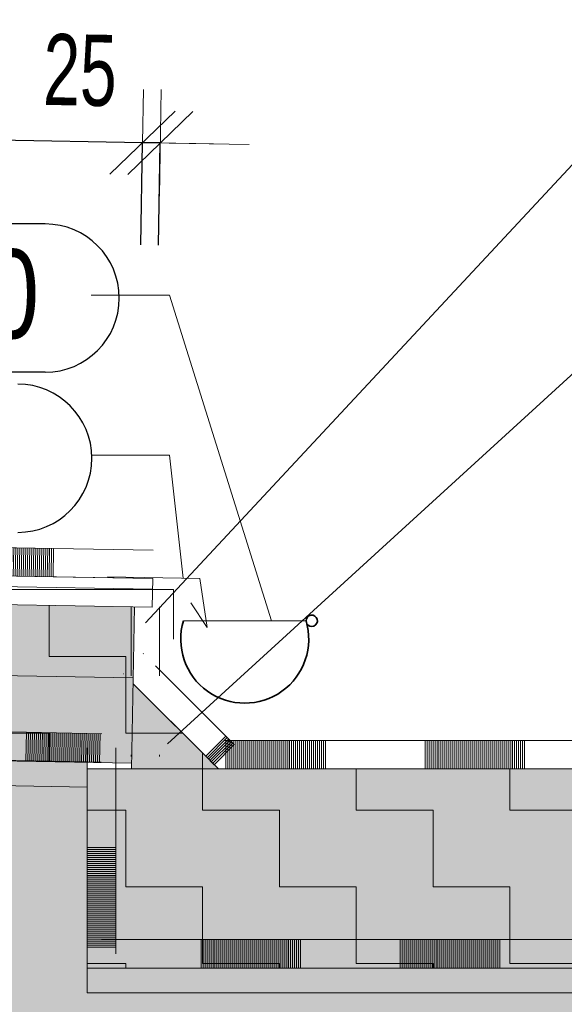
# Model space of a CAD drawing. Header units: millimetres. Extents: x 29003 to 60673, y -60985 to 17010.
# Tile 71 of 128: x 43591 to 44357, y -15393 to -14009. Entities that reach past the tile are written whole.
import ezdxf

# ---------------------------------------------------------------- set-up
doc = ezdxf.new("R2010")
doc.units = ezdxf.units.MM
doc.header["$PDMODE"] = 65
for name, color, linetype, lineweight in [('XR$1$ŘEZY_1', 7, 'Continuous', 25), ('XR$2$ŘEZY - KOTY_ TEXTY_1', 7, 'Continuous', 25), ('XR$3$ŘEZY - FILING_1', 7, 'Continuous', 25)]:
    doc.layers.add(name, color=color, linetype=linetype, lineweight=lineweight)
doc.styles.add('ARIAL', font='ARIAL.TTF')
doc.styles.add('ARIALNARROW', font='ARIALN.TTF')
doc.dimstyles.new('DIMSTYLE_4', dxfattribs={"dimtxt": 100, "dimasz": 150, "dimexe": 0, "dimexo": 0, "dimgap": 50, "dimtad": 2, "dimdec": 0, "dimrnd": 5, "dimzin": 12, "dimdsep": 46, "dimtxsty": 'ARIALNARROW', "dimblk1": 'ALL_ML_STRICH', "dimblk2": 'ALL_ML_STRICH', "dimsah": 1, "dimcen": 0, "dimclrd": 6, "dimclre": 6, "dimclrt": 6, "dimadec": 0, "dimazin": 0, "dimtfac": 1, "dimtdec": 0, "dimtix": 1, "dimtmove": 2, "dimatfit": 3, "dimfxl": 0, "dimtzin": 0, "dimlwd": 0, "dimlwe": 13, "dimarcsym": 0})
doc.dimstyles.new('DIMSTYLE_5', dxfattribs={"dimtxt": 100, "dimasz": 150, "dimexe": 0, "dimexo": 0, "dimgap": 50, "dimtad": 2, "dimdec": 0, "dimrnd": 5, "dimzin": 12, "dimdsep": 46, "dimtxsty": 'ARIALNARROW', "dimblk1": 'ALL_ML_STRICH', "dimblk2": 'ALL_ML_STRICH', "dimsah": 1, "dimcen": 0, "dimclrd": 6, "dimclre": 6, "dimclrt": 6, "dimadec": 0, "dimazin": 0, "dimtfac": 1, "dimtdec": 0, "dimtix": 1, "dimtmove": 2, "dimatfit": 3, "dimfxl": 0, "dimtvp": 1.2, "dimtzin": 0, "dimlwd": 0, "dimlwe": 13, "dimarcsym": 0})
pattern_1 = [(0, (216, 216), (108, 108), [108, -108]), (90, (216, 216), (-108, 108), [108, -108])]

# ---------------------------------------------------------------- blocks, each defined once
blk = doc.blocks.new('VZOROVÁ ČÁRA_42')
at = {"layer": 'XR$1$ŘEZY_1', "color": 7, "linetype": 'Continuous', "lineweight": 13}
for p, q in [((43218.6, -14744.7), (43159.3, -14743.7)), ((43218.6, -14744.7), (43159.3, -14743.7)), ((43218.6, -14744.7), (43218, -14784.7)), ((43358.6, -14747.2), (43218.6, -14744.7)), ((43358.6, -14747.2), (43218.6, -14744.7)), ((43358.6, -14747.2), (43218.6, -14744.7)), ((43358.6, -14747.2), (43218.6, -14744.7)), ((43358.6, -14747.2), (43218.6, -14744.7)), ((43221.4, -14744.8), (43220.8, -14784.8)), ((43224.2, -14744.8), (43223.6, -14784.8)), ((43227, -14744.9), (43226.3, -14784.9)), ((43229.8, -14744.9), (43229.1, -14784.9)), ((43232.6, -14745), (43231.9, -14785)), ((43235.4, -14745), (43234.7, -14785)), ((43238.2, -14745.1), (43237.5, -14785.1)), ((43241, -14745.1), (43240.3, -14785.1)), ((43243.8, -14745.2), (43243.1, -14785.2)), ((43246.6, -14745.2), (43245.9, -14785.2)), ((43249.4, -14745.3), (43248.7, -14785.3)), ((43252.2, -14745.3), (43251.5, -14785.3)), ((43255, -14745.4), (43254.3, -14785.4)), ((43257.8, -14745.4), (43257.1, -14785.4)), ((43260.6, -14745.5), (43259.9, -14785.5)), ((43263.4, -14745.5), (43262.7, -14785.5)), ((43266.2, -14745.6), (43265.5, -14785.6)), ((43269, -14745.6), (43268.3, -14785.6)), ((43271.8, -14745.7), (43271.1, -14785.7)), ((43274.6, -14745.7), (43273.9, -14785.7)), ((43277.4, -14745.8), (43276.7, -14785.8)), ((43280.2, -14745.8), (43279.5, -14785.8)), ((43283, -14745.9), (43282.3, -14785.9)), ((43285.8, -14745.9), (43285.1, -14785.9)), ((43288.6, -14746), (43287.9, -14786)), ((43291.4, -14746), (43290.7, -14786)), ((43294.2, -14746.1), (43293.5, -14786.1)), ((43297, -14746.1), (43296.3, -14786.1)), ((43299.8, -14746.2), (43299.1, -14786.2)), ((43302.6, -14746.2), (43301.9, -14786.2)), ((43305.4, -14746.3), (43304.7, -14786.2)), ((43308.2, -14746.3), (43307.5, -14786.3)), ((43311, -14746.4), (43310.3, -14786.3)), ((43313.8, -14746.4), (43313.1, -14786.4)), ((43316.6, -14746.5), (43315.9, -14786.4)), ((43319.4, -14746.5), (43318.7, -14786.5)), ((43322.2, -14746.5), (43321.5, -14786.5)), ((43325, -14746.6), (43324.3, -14786.6)), ((43327.8, -14746.6), (43327.1, -14786.6)), ((43330.6, -14746.7), (43329.9, -14786.7)), ((43333.4, -14746.7), (43332.7, -14786.7)), ((43336.2, -14746.8), (43335.5, -14786.8)), ((43339, -14746.8), (43338.3, -14786.8)), ((43341.8, -14746.9), (43341.1, -14786.9)), ((43344.6, -14746.9), (43343.9, -14786.9)), ((43347.4, -14747), (43346.7, -14787)), ((43350.2, -14747), (43349.5, -14787)), ((43353, -14747.1), (43352.3, -14787.1)), ((43355.8, -14747.1), (43355.1, -14787.1)), ((43358.6, -14747.2), (43357.9, -14787.2)), ((43498.6, -14749.6), (43497.9, -14789.6)), ((43638.6, -14752.1), (43498.6, -14749.6)), ((43638.6, -14752.1), (43498.6, -14749.6)), ((43638.6, -14752.1), (43498.6, -14749.6)), ((43638.6, -14752.1), (43498.6, -14749.6)), ((43638.6, -14752.1), (43498.6, -14749.6)), ((43501.4, -14749.7), (43500.7, -14789.7)), ((43504.2, -14749.7), (43503.5, -14789.7)), ((43507, -14749.8), (43506.3, -14789.8)), ((43509.8, -14749.8), (43509.1, -14789.8)), ((43512.6, -14749.9), (43511.9, -14789.9)), ((43515.4, -14749.9), (43514.7, -14789.9)), ((43518.2, -14750), (43517.5, -14790)), ((43521, -14750), (43520.3, -14790)), ((43523.8, -14750.1), (43523.1, -14790.1)), ((43526.6, -14750.1), (43525.9, -14790.1)), ((43529.4, -14750.2), (43528.7, -14790.2)), ((43532.2, -14750.2), (43531.5, -14790.2)), ((43535, -14750.3), (43534.3, -14790.3)), ((43537.8, -14750.3), (43537.1, -14790.3)), ((43540.6, -14750.4), (43539.9, -14790.4)), ((43543.4, -14750.4), (43542.7, -14790.4)), ((43546.2, -14750.5), (43545.5, -14790.5)), ((43549, -14750.5), (43548.3, -14790.5)), ((43551.8, -14750.6), (43551.1, -14790.5)), ((43554.6, -14750.6), (43553.9, -14790.6)), ((43557.4, -14750.7), (43556.7, -14790.6)), ((43560.2, -14750.7), (43559.5, -14790.7)), ((43563, -14750.8), (43562.3, -14790.7)), ((43565.8, -14750.8), (43565.1, -14790.8)), ((43568.6, -14750.8), (43567.9, -14790.8)), ((43571.4, -14750.9), (43570.7, -14790.9)), ((43574.2, -14750.9), (43573.5, -14790.9)), ((43577, -14751), (43576.3, -14791)), ((43579.8, -14751), (43579.1, -14791)), ((43582.6, -14751.1), (43581.9, -14791.1)), ((43585.4, -14751.1), (43584.7, -14791.1)), ((43588.2, -14751.2), (43587.5, -14791.2)), ((43591, -14751.2), (43590.3, -14791.2)), ((43593.8, -14751.3), (43593.1, -14791.3)), ((43596.6, -14751.3), (43595.9, -14791.3)), ((43599.4, -14751.4), (43598.7, -14791.4)), ((43602.2, -14751.4), (43601.5, -14791.4)), ((43605, -14751.5), (43604.3, -14791.5)), ((43607.8, -14751.5), (43607.1, -14791.5)), ((43610.6, -14751.6), (43609.9, -14791.6)), ((43613.4, -14751.6), (43612.7, -14791.6)), ((43616.2, -14751.7), (43615.5, -14791.7)), ((43619, -14751.7), (43618.3, -14791.7)), ((43621.8, -14751.8), (43621.1, -14791.8)), ((43624.6, -14751.8), (43623.9, -14791.8)), ((43627.4, -14751.9), (43626.7, -14791.9)), ((43630.2, -14751.9), (43629.5, -14791.9)), ((43633, -14752), (43632.3, -14792)), ((43635.8, -14752), (43635.1, -14792)), ((43638.6, -14752.1), (43637.9, -14792.1)), ((43218, -14784.7), (43158.6, -14783.7)), ((43357.9, -14787.2), (43218, -14784.7)), ((43497.9, -14789.6), (43357.9, -14787.2)), ((43637.9, -14792.1), (43497.9, -14789.6)), ((43777.9, -14794.5), (43637.9, -14792.1))]:
    blk.add_line(p, q, dxfattribs=at)
for points in [[(43498.6, -14749.6), (43358.6, -14747.2), (43218.6, -14744.7)], [(43498.6, -14749.6), (43358.6, -14747.2), (43218.6, -14744.7)], [(43778.6, -14754.5), (43778.6, -14754.5), (43638.6, -14752.1), (43498.6, -14749.6)], [(43778.6, -14754.5), (43778.6, -14754.5), (43638.6, -14752.1), (43498.6, -14749.6)]]:
    blk.add_lwpolyline(points, dxfattribs=at)
blk = doc.blocks.new('VZOROVÁ ČÁRA_45')
at = {"layer": 'XR$1$ŘEZY_1', "color": 7, "linetype": 'Continuous', "lineweight": 13}
blk.add_line((43736.3, -14928.2), (43736.6, -14928.5), dxfattribs=at)
blk.add_lwpolyline([(43764.6, -14899.9), (43764.6, -14899.9), (43764.9, -14900.3)], dxfattribs=at)
blk.add_lwpolyline([(43764.6, -14899.9), (43764.6, -14899.9), (43764.9, -14900.3)], dxfattribs=at)
blk = doc.blocks.new('VZOROVÁ ČÁRA_46')
at = {"layer": 'XR$1$ŘEZY_1', "color": 7, "linetype": 'Continuous', "lineweight": 13}
for p, q in [((43880.7, -15016), (43852.4, -15044.3)), ((43882.7, -15018), (43854.4, -15046.3)), ((43884.6, -15020), (43856.4, -15048.3)), ((43880.7, -15016), (43892.7, -15028)), ((43880.7, -15016), (43892.7, -15028)), ((43880.7, -15016), (43892.7, -15028)), ((43880.7, -15016), (43892.7, -15028)), ((43880.7, -15016), (43892.7, -15028)), ((43886.6, -15022), (43858.3, -15050.3)), ((43888.6, -15023.9), (43860.3, -15052.2)), ((43890.6, -15025.9), (43862.3, -15054.2)), ((43892.6, -15027.9), (43864.3, -15056.2)), ((43852.4, -15044.3), (43864.4, -15056.3))]:
    blk.add_line(p, q, dxfattribs=at)
for points in [[(43781.7, -14917), (43880.7, -15016), (43892.7, -15028)], [(43781.7, -14917), (43880.7, -15016), (43892.7, -15028)], [(43753.4, -14945.3), (43753.4, -14945.3), (43852.4, -15044.3)]]:
    blk.add_lwpolyline(points, dxfattribs=at)
blk = doc.blocks.new('VZOROVÁ ČÁRA_47')
at = {"layer": 'XR$1$ŘEZY_1', "color": 7, "linetype": 'Continuous', "lineweight": 13}
for p, q in [((43747.6, -14834.3), (43747.6, -14931.2)), ((43787.6, -14834.3), (43787.6, -14931.2)), ((43787.6, -14834.3), (43787.6, -14931.2))]:
    blk.add_line(p, q, dxfattribs=at)
blk = doc.blocks.new('VZOROVÁ ČÁRA_48')
at = {"layer": 'XR$1$ŘEZY_1', "color": 7, "linetype": 'Continuous', "lineweight": 13}
for p, q in [((43747.6, -15042.1), (43747.6, -15044.4)), ((43787.6, -15042.1), (43787.6, -15044.4)), ((43787.6, -15042.1), (43787.6, -15044.4))]:
    blk.add_line(p, q, dxfattribs=at)
blk = doc.blocks.new('VZOROVÁ ČÁRA_49')
at = {"layer": 'XR$1$ŘEZY_1', "color": 7, "linetype": 'Continuous', "lineweight": 13}
for p, q in [((43880.9, -15022.1), (43878.5, -15022.1)), ((44020.9, -15022.1), (43880.9, -15022.1)), ((43880.9, -15062.1), (43880.9, -15022.1)), ((43883.7, -15062.1), (43883.7, -15022.1)), ((43886.5, -15062.1), (43886.5, -15022.1)), ((43889.3, -15062.1), (43889.3, -15022.1)), ((43892.1, -15062.1), (43892.1, -15022.1)), ((43894.9, -15062.1), (43894.9, -15022.1)), ((43897.7, -15062.1), (43897.7, -15022.1)), ((43900.5, -15062.1), (43900.5, -15022.1)), ((43903.3, -15062.1), (43903.3, -15022.1)), ((43906.1, -15062.1), (43906.1, -15022.1)), ((43908.9, -15062.1), (43908.9, -15022.1)), ((43911.7, -15062.1), (43911.7, -15022.1)), ((43914.5, -15062.1), (43914.5, -15022.1)), ((43917.3, -15062.1), (43917.3, -15022.1)), ((43920.1, -15062.1), (43920.1, -15022.1)), ((43922.9, -15062.1), (43922.9, -15022.1)), ((43925.7, -15062.1), (43925.7, -15022.1)), ((43928.5, -15062.1), (43928.5, -15022.1)), ((43931.3, -15062.1), (43931.3, -15022.1)), ((43934.1, -15062.1), (43934.1, -15022.1)), ((43936.9, -15062.1), (43936.9, -15022.1)), ((43939.7, -15062.1), (43939.7, -15022.1)), ((43942.5, -15062.1), (43942.5, -15022.1)), ((43945.3, -15062.1), (43945.3, -15022.1)), ((43948.1, -15062.1), (43948.1, -15022.1)), ((43950.9, -15062.1), (43950.9, -15022.1)), ((43953.7, -15062.1), (43953.7, -15022.1)), ((43956.5, -15062.1), (43956.5, -15022.1)), ((43959.3, -15062.1), (43959.3, -15022.1)), ((43962.1, -15062.1), (43962.1, -15022.1)), ((43964.9, -15062.1), (43964.9, -15022.1)), ((43967.7, -15062.1), (43967.7, -15022.1)), ((43970.5, -15062.1), (43970.5, -15022.1)), ((43973.3, -15062.1), (43973.3, -15022.1)), ((43976.1, -15062.1), (43976.1, -15022.1)), ((43978.9, -15062.1), (43978.9, -15022.1)), ((43981.7, -15062.1), (43981.7, -15022.1)), ((43984.5, -15062.1), (43984.5, -15022.1)), ((43987.3, -15062.1), (43987.3, -15022.1)), ((43990.1, -15062.1), (43990.1, -15022.1)), ((43992.9, -15062.1), (43992.9, -15022.1)), ((43995.7, -15062.1), (43995.7, -15022.1)), ((43998.5, -15062.1), (43998.5, -15022.1)), ((44001.3, -15062.1), (44001.3, -15022.1)), ((44004.1, -15062.1), (44004.1, -15022.1)), ((44006.9, -15062.1), (44006.9, -15022.1)), ((44009.7, -15062.1), (44009.7, -15022.1)), ((44012.5, -15062.1), (44012.5, -15022.1)), ((44015.3, -15062.1), (44015.3, -15022.1)), ((44018.1, -15062.1), (44018.1, -15022.1)), ((44020.9, -15062.1), (44020.9, -15022.1)), ((44160.9, -15022.1), (44020.9, -15022.1)), ((44300.9, -15022.1), (44160.9, -15022.1)), ((44160.9, -15062.1), (44160.9, -15022.1)), ((44163.7, -15062.1), (44163.7, -15022.1)), ((44166.5, -15062.1), (44166.5, -15022.1)), ((44169.3, -15062.1), (44169.3, -15022.1)), ((44172.1, -15062.1), (44172.1, -15022.1)), ((44174.9, -15062.1), (44174.9, -15022.1)), ((44177.7, -15062.1), (44177.7, -15022.1)), ((44180.5, -15062.1), (44180.5, -15022.1)), ((44183.3, -15062.1), (44183.3, -15022.1)), ((44186.1, -15062.1), (44186.1, -15022.1)), ((44188.9, -15062.1), (44188.9, -15022.1)), ((44191.7, -15062.1), (44191.7, -15022.1)), ((44194.5, -15062.1), (44194.5, -15022.1)), ((44197.3, -15062.1), (44197.3, -15022.1)), ((44200.1, -15062.1), (44200.1, -15022.1)), ((44202.9, -15062.1), (44202.9, -15022.1)), ((44205.7, -15062.1), (44205.7, -15022.1)), ((44208.5, -15062.1), (44208.5, -15022.1)), ((44211.3, -15062.1), (44211.3, -15022.1)), ((44214.1, -15062.1), (44214.1, -15022.1)), ((44216.9, -15062.1), (44216.9, -15022.1)), ((44219.7, -15062.1), (44219.7, -15022.1)), ((44222.5, -15062.1), (44222.5, -15022.1)), ((44225.3, -15062.1), (44225.3, -15022.1)), ((44228.1, -15062.1), (44228.1, -15022.1)), ((44230.9, -15062.1), (44230.9, -15022.1)), ((44233.7, -15062.1), (44233.7, -15022.1)), ((44236.5, -15062.1), (44236.5, -15022.1)), ((44239.3, -15062.1), (44239.3, -15022.1)), ((44242.1, -15062.1), (44242.1, -15022.1)), ((44244.9, -15062.1), (44244.9, -15022.1)), ((44247.7, -15062.1), (44247.7, -15022.1)), ((44250.5, -15062.1), (44250.5, -15022.1)), ((44253.3, -15062.1), (44253.3, -15022.1)), ((44256.1, -15062.1), (44256.1, -15022.1)), ((44258.9, -15062.1), (44258.9, -15022.1)), ((44261.7, -15062.1), (44261.7, -15022.1)), ((44264.5, -15062.1), (44264.5, -15022.1)), ((44267.3, -15062.1), (44267.3, -15022.1)), ((44270.1, -15062.1), (44270.1, -15022.1)), ((44272.9, -15062.1), (44272.9, -15022.1)), ((44275.7, -15062.1), (44275.7, -15022.1)), ((44278.5, -15062.1), (44278.5, -15022.1)), ((44281.3, -15062.1), (44281.3, -15022.1)), ((44284.1, -15062.1), (44284.1, -15022.1)), ((44286.9, -15062.1), (44286.9, -15022.1)), ((44289.7, -15062.1), (44289.7, -15022.1)), ((44292.5, -15062.1), (44292.5, -15022.1)), ((44295.3, -15062.1), (44295.3, -15022.1)), ((44298.1, -15062.1), (44298.1, -15022.1)), ((44300.9, -15062.1), (44300.9, -15022.1)), ((44440.9, -15022.1), (44300.9, -15022.1)), ((43880.9, -15062.1), (43878.5, -15062.1)), ((43880.9, -15062.1), (43878.5, -15062.1)), ((44020.9, -15062.1), (43880.9, -15062.1)), ((44020.9, -15062.1), (43880.9, -15062.1)), ((44020.9, -15062.1), (43880.9, -15062.1)), ((44020.9, -15062.1), (43880.9, -15062.1)), ((44020.9, -15062.1), (43880.9, -15062.1)), ((44300.9, -15062.1), (44160.9, -15062.1)), ((44300.9, -15062.1), (44160.9, -15062.1)), ((44300.9, -15062.1), (44160.9, -15062.1)), ((44300.9, -15062.1), (44160.9, -15062.1)), ((44300.9, -15062.1), (44160.9, -15062.1))]:
    blk.add_line(p, q, dxfattribs=at)
for points in [[(44160.9, -15062.1), (44020.9, -15062.1), (43880.9, -15062.1)], [(44160.9, -15062.1), (44020.9, -15062.1), (43880.9, -15062.1)], [(44440.9, -15062.1), (44300.9, -15062.1), (44160.9, -15062.1)], [(44440.9, -15062.1), (44300.9, -15062.1), (44160.9, -15062.1)]]:
    blk.add_lwpolyline(points, dxfattribs=at)
blk = doc.blocks.new('VZOROVÁ ČÁRA_50')
at = {"layer": 'XR$1$ŘEZY_1', "color": 7, "linetype": 'Continuous', "lineweight": 13}
for p, q in [((43600.3, -15010.6), (43599.6, -15050.6)), ((43600.3, -15010.6), (43706.2, -15012.5)), ((43600.3, -15010.6), (43706.2, -15012.5)), ((43600.3, -15010.6), (43706.2, -15012.5)), ((43600.3, -15010.6), (43706.2, -15012.5)), ((43600.3, -15010.6), (43706.2, -15012.5)), ((43603.1, -15010.7), (43602.4, -15050.7)), ((43605.9, -15010.7), (43605.2, -15050.7)), ((43608.7, -15010.8), (43608, -15050.8)), ((43611.5, -15010.8), (43610.8, -15050.8)), ((43614.3, -15010.9), (43613.6, -15050.9)), ((43617.1, -15010.9), (43616.4, -15050.9)), ((43619.9, -15011), (43619.2, -15051)), ((43622.7, -15011), (43622, -15051)), ((43625.5, -15011.1), (43624.8, -15051.1)), ((43628.3, -15011.1), (43627.6, -15051.1)), ((43631.1, -15011.2), (43630.4, -15051.2)), ((43633.9, -15011.2), (43633.2, -15051.2)), ((43636.7, -15011.3), (43636, -15051.3)), ((43639.5, -15011.3), (43638.8, -15051.3)), ((43642.3, -15011.4), (43641.6, -15051.4)), ((43645.1, -15011.4), (43644.4, -15051.4)), ((43647.9, -15011.5), (43647.2, -15051.5)), ((43650.7, -15011.5), (43650, -15051.5)), ((43653.5, -15011.6), (43652.8, -15051.6)), ((43656.3, -15011.6), (43655.6, -15051.6)), ((43659.1, -15011.7), (43658.4, -15051.7)), ((43661.9, -15011.7), (43661.2, -15051.7)), ((43664.7, -15011.8), (43664, -15051.8)), ((43667.5, -15011.8), (43666.8, -15051.8)), ((43670.3, -15011.9), (43669.6, -15051.9)), ((43673.1, -15011.9), (43672.4, -15051.9)), ((43675.9, -15012), (43675.2, -15052)), ((43678.7, -15012), (43678, -15052)), ((43681.5, -15012.1), (43680.8, -15052.1)), ((43684.3, -15012.1), (43683.6, -15052.1)), ((43687.1, -15012.2), (43686.4, -15052.2)), ((43689.9, -15012.2), (43689.2, -15052.2)), ((43692.7, -15012.3), (43692, -15052.2)), ((43695.5, -15012.3), (43694.8, -15052.3)), ((43698.3, -15012.4), (43697.6, -15052.3)), ((43701.1, -15012.4), (43700.4, -15052.4)), ((43703.9, -15012.4), (43703.2, -15052.4)), ((43459.6, -15048.2), (43599.6, -15050.6)), ((43599.6, -15050.6), (43705.5, -15052.5))]:
    blk.add_line(p, q, dxfattribs=at)
blk.add_lwpolyline([(43460.3, -15008.2), (43600.3, -15010.6), (43706.2, -15012.5)], dxfattribs=at)
blk.add_lwpolyline([(43460.3, -15008.2), (43600.3, -15010.6), (43706.2, -15012.5)], dxfattribs=at)
blk = doc.blocks.new('VZOROVÁ ČÁRA_51')
at = {"layer": 'XR$1$ŘEZY_1', "color": 7, "linetype": 'Continuous', "lineweight": 13}
for p, q in [((43685.9, -15032.5), (43685.9, -15172.5)), ((43725.9, -15172.5), (43685.9, -15172.5)), ((43685.9, -15172.5), (43685.9, -15312.5)), ((43725.9, -15172.5), (43725.9, -15312.5)), ((43725.9, -15172.5), (43725.9, -15312.5)), ((43725.9, -15172.5), (43725.9, -15312.5)), ((43725.9, -15172.5), (43725.9, -15312.5)), ((43725.9, -15172.5), (43725.9, -15312.5)), ((43725.9, -15175.3), (43685.9, -15175.3)), ((43725.9, -15178.1), (43685.9, -15178.1)), ((43725.9, -15180.9), (43685.9, -15180.9)), ((43725.9, -15183.7), (43685.9, -15183.7)), ((43725.9, -15186.5), (43685.9, -15186.5)), ((43725.9, -15189.3), (43685.9, -15189.3)), ((43725.9, -15192.1), (43685.9, -15192.1)), ((43725.9, -15194.9), (43685.9, -15194.9)), ((43725.9, -15197.7), (43685.9, -15197.7)), ((43725.9, -15200.5), (43685.9, -15200.5)), ((43725.9, -15203.3), (43685.9, -15203.3)), ((43725.9, -15206.1), (43685.9, -15206.1)), ((43725.9, -15208.9), (43685.9, -15208.9)), ((43725.9, -15211.7), (43685.9, -15211.7)), ((43725.9, -15214.5), (43685.9, -15214.5)), ((43725.9, -15217.3), (43685.9, -15217.3)), ((43725.9, -15220.1), (43685.9, -15220.1)), ((43725.9, -15222.9), (43685.9, -15222.9)), ((43725.9, -15225.7), (43685.9, -15225.7)), ((43725.9, -15228.5), (43685.9, -15228.5)), ((43725.9, -15231.3), (43685.9, -15231.3)), ((43725.9, -15234.1), (43685.9, -15234.1)), ((43725.9, -15236.9), (43685.9, -15236.9)), ((43725.9, -15239.7), (43685.9, -15239.7)), ((43725.9, -15242.5), (43685.9, -15242.5)), ((43725.9, -15245.3), (43685.9, -15245.3)), ((43725.9, -15248.1), (43685.9, -15248.1)), ((43725.9, -15250.9), (43685.9, -15250.9)), ((43725.9, -15253.7), (43685.9, -15253.7)), ((43725.9, -15256.5), (43685.9, -15256.5)), ((43725.9, -15259.3), (43685.9, -15259.3)), ((43725.9, -15262.1), (43685.9, -15262.1)), ((43725.9, -15264.9), (43685.9, -15264.9)), ((43725.9, -15267.7), (43685.9, -15267.7)), ((43725.9, -15270.5), (43685.9, -15270.5)), ((43725.9, -15273.3), (43685.9, -15273.3)), ((43725.9, -15276.1), (43685.9, -15276.1)), ((43725.9, -15278.9), (43685.9, -15278.9)), ((43725.9, -15281.7), (43685.9, -15281.7)), ((43725.9, -15284.5), (43685.9, -15284.5)), ((43725.9, -15287.3), (43685.9, -15287.3)), ((43725.9, -15290.1), (43685.9, -15290.1)), ((43725.9, -15292.9), (43685.9, -15292.9)), ((43725.9, -15295.7), (43685.9, -15295.7)), ((43725.9, -15298.5), (43685.9, -15298.5)), ((43725.9, -15301.3), (43685.9, -15301.3)), ((43725.9, -15304.1), (43685.9, -15304.1)), ((43725.9, -15306.9), (43685.9, -15306.9)), ((43725.9, -15309.7), (43685.9, -15309.7)), ((43685.9, -15312.5), (43685.9, -15322.1)), ((43725.9, -15312.5), (43685.9, -15312.5)), ((43725.9, -15312.5), (43725.9, -15322.1)), ((43725.9, -15312.5), (43725.9, -15322.1))]:
    blk.add_line(p, q, dxfattribs=at)
blk.add_lwpolyline([(43725.9, -15032.5), (43725.9, -15172.5), (43725.9, -15312.5)], dxfattribs=at)
blk.add_lwpolyline([(43725.9, -15032.5), (43725.9, -15172.5), (43725.9, -15312.5)], dxfattribs=at)
blk = doc.blocks.new('VZOROVÁ ČÁRA_52')
at = {"layer": 'XR$1$ŘEZY_1', "color": 7, "linetype": 'Continuous', "lineweight": 13}
for p, q in [((43845.9, -15302.1), (43845.9, -15342.1)), ((43845.9, -15302.1), (43985.9, -15302.1)), ((43845.9, -15302.1), (43985.9, -15302.1)), ((43845.9, -15302.1), (43985.9, -15302.1)), ((43845.9, -15302.1), (43985.9, -15302.1)), ((43845.9, -15302.1), (43985.9, -15302.1)), ((43848.7, -15302.1), (43848.7, -15342.1)), ((43851.5, -15302.1), (43851.5, -15342.1)), ((43854.3, -15302.1), (43854.3, -15342.1)), ((43857.1, -15302.1), (43857.1, -15342.1)), ((43859.9, -15302.1), (43859.9, -15342.1)), ((43862.7, -15302.1), (43862.7, -15342.1)), ((43865.5, -15302.1), (43865.5, -15342.1)), ((43868.3, -15302.1), (43868.3, -15342.1)), ((43871.1, -15302.1), (43871.1, -15342.1)), ((43873.9, -15302.1), (43873.9, -15342.1)), ((43876.7, -15302.1), (43876.7, -15342.1)), ((43879.5, -15302.1), (43879.5, -15342.1)), ((43882.3, -15302.1), (43882.3, -15342.1)), ((43885.1, -15302.1), (43885.1, -15342.1)), ((43887.9, -15302.1), (43887.9, -15342.1)), ((43890.7, -15302.1), (43890.7, -15342.1)), ((43893.5, -15302.1), (43893.5, -15342.1)), ((43896.3, -15302.1), (43896.3, -15342.1)), ((43899.1, -15302.1), (43899.1, -15342.1)), ((43901.9, -15302.1), (43901.9, -15342.1)), ((43904.7, -15302.1), (43904.7, -15342.1)), ((43907.5, -15302.1), (43907.5, -15342.1)), ((43910.3, -15302.1), (43910.3, -15342.1)), ((43913.1, -15302.1), (43913.1, -15342.1)), ((43915.9, -15302.1), (43915.9, -15342.1)), ((43918.7, -15302.1), (43918.7, -15342.1)), ((43921.5, -15302.1), (43921.5, -15342.1)), ((43924.3, -15302.1), (43924.3, -15342.1)), ((43927.1, -15302.1), (43927.1, -15342.1)), ((43929.9, -15302.1), (43929.9, -15342.1)), ((43932.7, -15302.1), (43932.7, -15342.1)), ((43935.5, -15302.1), (43935.5, -15342.1)), ((43938.3, -15302.1), (43938.3, -15342.1)), ((43941.1, -15302.1), (43941.1, -15342.1)), ((43943.9, -15302.1), (43943.9, -15342.1)), ((43946.7, -15302.1), (43946.7, -15342.1)), ((43949.5, -15302.1), (43949.5, -15342.1)), ((43952.3, -15302.1), (43952.3, -15342.1)), ((43955.1, -15302.1), (43955.1, -15342.1)), ((43957.9, -15302.1), (43957.9, -15342.1)), ((43960.7, -15302.1), (43960.7, -15342.1)), ((43963.5, -15302.1), (43963.5, -15342.1)), ((43966.3, -15302.1), (43966.3, -15342.1)), ((43969.1, -15302.1), (43969.1, -15342.1)), ((43971.9, -15302.1), (43971.9, -15342.1)), ((43974.7, -15302.1), (43974.7, -15342.1)), ((43977.5, -15302.1), (43977.5, -15342.1)), ((43980.3, -15302.1), (43980.3, -15342.1)), ((43983.1, -15302.1), (43983.1, -15342.1)), ((43985.9, -15302.1), (43985.9, -15342.1)), ((44125.9, -15302.1), (44125.9, -15342.1)), ((44125.9, -15302.1), (44265.9, -15302.1)), ((44125.9, -15302.1), (44265.9, -15302.1)), ((44125.9, -15302.1), (44265.9, -15302.1)), ((44125.9, -15302.1), (44265.9, -15302.1)), ((44125.9, -15302.1), (44265.9, -15302.1)), ((44128.7, -15302.1), (44128.7, -15342.1)), ((44131.5, -15302.1), (44131.5, -15342.1)), ((44134.3, -15302.1), (44134.3, -15342.1)), ((44137.1, -15302.1), (44137.1, -15342.1)), ((44139.9, -15302.1), (44139.9, -15342.1)), ((44142.7, -15302.1), (44142.7, -15342.1)), ((44145.5, -15302.1), (44145.5, -15342.1)), ((44148.3, -15302.1), (44148.3, -15342.1)), ((44151.1, -15302.1), (44151.1, -15342.1)), ((44153.9, -15302.1), (44153.9, -15342.1)), ((44156.7, -15302.1), (44156.7, -15342.1)), ((44159.5, -15302.1), (44159.5, -15342.1)), ((44162.3, -15302.1), (44162.3, -15342.1)), ((44165.1, -15302.1), (44165.1, -15342.1)), ((44167.9, -15302.1), (44167.9, -15342.1)), ((44170.7, -15302.1), (44170.7, -15342.1)), ((44173.5, -15302.1), (44173.5, -15342.1)), ((44176.3, -15302.1), (44176.3, -15342.1)), ((44179.1, -15302.1), (44179.1, -15342.1)), ((44181.9, -15302.1), (44181.9, -15342.1)), ((44184.7, -15302.1), (44184.7, -15342.1)), ((44187.5, -15302.1), (44187.5, -15342.1)), ((44190.3, -15302.1), (44190.3, -15342.1)), ((44193.1, -15302.1), (44193.1, -15342.1)), ((44195.9, -15302.1), (44195.9, -15342.1)), ((44198.7, -15302.1), (44198.7, -15342.1)), ((44201.5, -15302.1), (44201.5, -15342.1)), ((44204.3, -15302.1), (44204.3, -15342.1)), ((44207.1, -15302.1), (44207.1, -15342.1)), ((44209.9, -15302.1), (44209.9, -15342.1)), ((44212.7, -15302.1), (44212.7, -15342.1)), ((44215.5, -15302.1), (44215.5, -15342.1)), ((44218.3, -15302.1), (44218.3, -15342.1)), ((44221.1, -15302.1), (44221.1, -15342.1)), ((44223.9, -15302.1), (44223.9, -15342.1)), ((44226.7, -15302.1), (44226.7, -15342.1)), ((44229.5, -15302.1), (44229.5, -15342.1)), ((44232.3, -15302.1), (44232.3, -15342.1)), ((44235.1, -15302.1), (44235.1, -15342.1)), ((44237.9, -15302.1), (44237.9, -15342.1)), ((44240.7, -15302.1), (44240.7, -15342.1)), ((44243.5, -15302.1), (44243.5, -15342.1)), ((44246.3, -15302.1), (44246.3, -15342.1)), ((44249.1, -15302.1), (44249.1, -15342.1)), ((44251.9, -15302.1), (44251.9, -15342.1)), ((44254.7, -15302.1), (44254.7, -15342.1)), ((44257.5, -15302.1), (44257.5, -15342.1)), ((44260.3, -15302.1), (44260.3, -15342.1)), ((44263.1, -15302.1), (44263.1, -15342.1)), ((44265.9, -15302.1), (44265.9, -15342.1)), ((43705.9, -15342.1), (43845.9, -15342.1)), ((43845.9, -15342.1), (43985.9, -15342.1)), ((43985.9, -15342.1), (44125.9, -15342.1)), ((44125.9, -15342.1), (44265.9, -15342.1)), ((44265.9, -15342.1), (44405.9, -15342.1))]:
    blk.add_line(p, q, dxfattribs=at)
for points in [[(43705.9, -15302.1), (43845.9, -15302.1), (43985.9, -15302.1)], [(43705.9, -15302.1), (43845.9, -15302.1), (43985.9, -15302.1)], [(43985.9, -15302.1), (44125.9, -15302.1), (44265.9, -15302.1)], [(43985.9, -15302.1), (44125.9, -15302.1), (44265.9, -15302.1)], [(44265.9, -15302.1), (44405.9, -15302.1), (44545.9, -15302.1)], [(44265.9, -15302.1), (44405.9, -15302.1), (44545.9, -15302.1)]]:
    blk.add_lwpolyline(points, dxfattribs=at)
blk = doc.blocks.new('ALL_ML_STRICH')
at = {"color": 0, "linetype": 'ByBlock', "lineweight": -2}
for p, q in [((0, -0.5), (0, 0.5)), ((-0.3, -0.3), (0.3, 0.3)), ((-1, 0), (0.5, 0))]:
    blk.add_line(p, q, dxfattribs=at)
blk = doc.blocks.new('*D284')
at = {"layer": 'DEFPOINTS', "color": 6, "linetype": 'Continuous', "lineweight": 13}
for p in [(43788.6, -14181.9), (43752.2, -14834.1), (43777.2, -14834.5)]:
    blk.add_point(p, dxfattribs=at)
at = {"layer": 'XR$2$ŘEZY - KOTY_ TEXTY_1', "color": 6, "linetype": 'Continuous', "lineweight": -2}
for p, q in [((43761.1, -14325), (43763.6, -14181.5)), ((43788.6, -14181.9), (43763.6, -14181.5)), ((43786.1, -14325.5), (43788.6, -14181.9))]:
    blk.add_line(p, q, dxfattribs=at)
at = {"layer": 'XR$2$ŘEZY - KOTY_ TEXTY_1', "color": 6, "linetype": 'Continuous', "lineweight": 13, "xscale": 150, "yscale": 150, "zscale": 150}
for p, rotation in [((43788.6, -14181.9), 358.9999999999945), ((43763.6, -14181.5), 178.9999999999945)]:
    blk.add_blockref('ALL_ML_STRICH', p, dxfattribs=dict(at, rotation=rotation))
at = {"layer": 'XR$2$ŘEZY - KOTY_ TEXTY_1', "color": 6, "linetype": 'Continuous', "lineweight": 13, "insert": (43675.8, -14079.9), "char_height": 100, "width": 162.286, "attachment_point": 5, "rotation": 359, "style": 'ARIALNARROW'}
blk.add_mtext('\\W0.81;\\A1;{25}', dxfattribs=at)
blk = doc.blocks.new('*D285')
at = {"layer": 'DEFPOINTS', "color": 6, "linetype": 'Continuous', "lineweight": 13}
for p in [(43763.6, -14181.5), (43152.3, -14823.6), (43752.2, -14834.1)]:
    blk.add_point(p, dxfattribs=at)
at = {"layer": 'XR$2$ŘEZY - KOTY_ TEXTY_1', "color": 6, "linetype": 'Continuous', "lineweight": -2}
for p, q in [((43161.1, -14317.9), (43163.7, -14171)), ((43763.6, -14181.5), (43163.7, -14171)), ((43761.1, -14325), (43763.6, -14181.5))]:
    blk.add_line(p, q, dxfattribs=at)
at = {"layer": 'XR$2$ŘEZY - KOTY_ TEXTY_1', "color": 6, "linetype": 'Continuous', "lineweight": 13, "xscale": 150, "yscale": 150, "zscale": 150}
for p, rotation in [((43163.7, -14171), 178.9999999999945), ((43763.6, -14181.5), 358.9999999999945)]:
    blk.add_blockref('ALL_ML_STRICH', p, dxfattribs=dict(at, rotation=rotation))
at = {"layer": 'XR$2$ŘEZY - KOTY_ TEXTY_1', "color": 6, "linetype": 'Continuous', "lineweight": 13, "insert": (43467.9, -14076.3), "char_height": 100, "width": 243.429, "attachment_point": 5, "rotation": 359, "style": 'ARIALNARROW'}
blk.add_mtext('\\W0.81;\\A1;{600}', dxfattribs=at)

msp = doc.modelspace()

# ---------------------------------------------------------------- hatches: boundary and pattern name
at = {"layer": 'XR$3$ŘEZY - FILING_1', "linetype": 'Continuous', "lineweight": 13}
for points in [[(43748.3, -15054), (43752.2, -14834.1), (43152.3, -14823.6), (43148.4, -15043.6)], [(43870.2, -15062.1), (43750.3, -14942.2), (43748.2, -15062.1)], [(43685.9, -15342.1), (46420.9, -15342.1), (46420.9, -15062.1), (43685.9, -15062.1)]]:
    msp.add_hatch(color=11, dxfattribs=at).paths.add_polyline_path(points, flags=0)
h = msp.add_hatch(dxfattribs=at)
h.set_pattern_fill('VZOR', scale=108, style=0, pattern_type=2)
h.set_pattern_definition(pattern_1)
h.paths.add_polyline_path([(43748.3, -15054), (43752.2, -14834.1), (43152.3, -14823.6), (43148.4, -15043.6)], flags=0)
h = msp.add_hatch(dxfattribs=at)
h.set_pattern_fill('VZOR', scale=108, style=0, pattern_type=2)
h.set_pattern_definition(pattern_1)
h.paths.add_polyline_path([(43870.2, -15062.1), (43750.3, -14942.2), (43748.2, -15062.1)], flags=0)
msp.add_hatch(color=254, dxfattribs=at).paths.add_polyline_path([(43685.9, -15052.1), (41779.9, -15018.9), (41779.9, -15272.1), (42885.9, -15272.1), (42885.9, -15652.1), (45155.9, -15652.1), (45155.9, -15777.1), (45405.9, -15777.1), (45405.9, -15547.1), (46555.9, -15547.1), (46555.9, -15236.9), (46420.9, -15236.9), (46420.9, -15342.1), (43685.9, -15342.1)])
h = msp.add_hatch(dxfattribs=at)
h.set_pattern_fill('VZOR', scale=108, style=0, pattern_type=2)
h.set_pattern_definition(pattern_1)
h.paths.add_polyline_path([(43685.9, -15342.1), (46420.9, -15342.1), (46420.9, -15062.1), (43685.9, -15062.1)], flags=0)

# ---------------------------------------------------------------- linework, layer by layer
at = {"layer": 'XR$1$ŘEZY_1', "color": 7, "linetype": 'Continuous', "lineweight": 13}
for p, q in [((43777.9, -14794.5), (43153, -14783.6)), ((43777.6, -14809.5), (43152.7, -14798.6)), ((43714.1, -14791.8), (43844, -14794.1)), ((43777.9, -14794.5), (43777.2, -14834.5)), ((43854.4, -14863.3), (43844, -14794.1)), ((43777.2, -14834.5), (43152.3, -14823.6)), ((43752.2, -14834.1), (43748.2, -15062.1)), ((43831.3, -14828.6), (43854.4, -14863.3)), ((43993.5, -14853.7), (43821.1, -14853.7)), ((43750.4, -14934.1), (43150.5, -14923.6)), ((43750.3, -14942.2), (43870.2, -15062.1)), ((43685.9, -15052.1), (41779.9, -15018.9)), ((41779.9, -15018.9), (43685.9, -15052.1)), ((43748.3, -15054), (43148.4, -15043.6)), ((43685.9, -15087.5), (41779.9, -15054)), ((43685.9, -15272.1), (43685.9, -15052.1)), ((43685.9, -15052.1), (43685.9, -15342.1)), ((43685.9, -15062.1), (46420.9, -15062.1)), ((46420.9, -15062.1), (44005.9, -15062.1)), ((43685.9, -15342.1), (43685.9, -15272.1)), ((43685.9, -15342.1), (46420.9, -15342.1)), ((43685.9, -15342.1), (43685.9, -15377.1)), ((43685.9, -15342.1), (46420.9, -15342.1)), ((43685.9, -15377.1), (46420.9, -15377.1))]:
    msp.add_line(p, q, dxfattribs=at)
at = {"layer": 'XR$1$ŘEZY_1', "color": 204, "linetype": 'Continuous', "lineweight": 13}
for p, q in [((43807.3, -14809.6), (43576.4, -14809.6)), ((43807.3, -14879.6), (43807.3, -14809.6))]:
    msp.add_line(p, q, dxfattribs=at)
at = {"layer": 'XR$1$ŘEZY_1', "color": 7, "linetype": 'Continuous', "lineweight": 35}
for centre, radius, start, end in [((43907.3, -14879.6), 90, 163.2404, 16.7596), ((44001.5, -14853.8), 8, 210.7063, 180)]:
    msp.add_arc(centre, radius, start, end, dxfattribs=at)
at = {"layer": 'XR$2$ŘEZY - KOTY_ TEXTY_1', "color": 7, "linetype": 'Continuous', "lineweight": 13}
for p, q in [((43767.6, -14856.8), (44401.9, -14176)), ((43798.6, -15026.8), (44401.9, -14476))]:
    msp.add_line(p, q, dxfattribs=at)
at = {"layer": 'XR$2$ŘEZY - KOTY_ TEXTY_1', "color": 3, "linetype": 'Continuous', "lineweight": 25}
for p, q in [((43626.7, -14295.8), (43401.5, -14295.8)), ((43626.7, -14504.1), (43401.5, -14504.1))]:
    msp.add_line(p, q, dxfattribs=at)
at = {"layer": 'XR$2$ŘEZY - KOTY_ TEXTY_1', "color": 3, "linetype": 'Continuous', "lineweight": 13}
for p, q in [((43691.5, -14395.8), (43801.5, -14395.8)), ((43801.5, -14395.8), (43944.9, -14853.7)), ((43691.5, -14621), (43801.5, -14621)), ((43801.5, -14621), (43820.6, -14793.7))]:
    msp.add_line(p, q, dxfattribs=at)
at = {"layer": 'XR$2$ŘEZY - KOTY_ TEXTY_1', "color": 3, "linetype": 'Continuous', "lineweight": 25}
for centre in [(43626.7, -14400), (43588.2, -14625.2)]:
    msp.add_arc(centre, 104.2, 270, 90, dxfattribs=at)

# ---------------------------------------------------------------- block references
at = {"layer": 'XR$1$ŘEZY_1', "color": 7, "linetype": 'Continuous', "lineweight": 13}
for name in ['VZOROVÁ ČÁRA_42', 'VZOROVÁ ČÁRA_47', 'VZOROVÁ ČÁRA_45', 'VZOROVÁ ČÁRA_46', 'VZOROVÁ ČÁRA_50', 'VZOROVÁ ČÁRA_51', 'VZOROVÁ ČÁRA_49', 'VZOROVÁ ČÁRA_48', 'VZOROVÁ ČÁRA_52']:
    msp.add_blockref(name, (0, 0), dxfattribs=at)

# ---------------------------------------------------------------- texts
at = {"layer": 'XR$2$ŘEZY - KOTY_ TEXTY_1', "color": 3, "linetype": 'Continuous', "lineweight": 25, "insert": (43401.5, -14458.3), "char_height": 125, "width": 273.313, "attachment_point": 7, "style": 'ARIAL'}
msp.add_mtext('\\W0.77;k10', dxfattribs=at)

# ---------------------------------------------------------------- dimensions: what is measured, and where the dimension line sits
at = {"layer": 'XR$2$ŘEZY - KOTY_ TEXTY_1', "color": 6, "linetype": 'Continuous', "lineweight": 13}
for base, p1, p2, dimstyle, picture, middle in [((43163.7, -14171), (43761.1, -14325), (43161.1, -14317.9), 'DIMSTYLE_4', '*D285', (43467.9, -14076.3)), ((43763.6, -14181.5), (43786.1, -14325.5), (43761.1, -14325), 'DIMSTYLE_5', '*D284', (43675.8, -14079.9))]:
    dim = msp.add_linear_dim(base=base, p1=p1, p2=p2, angle=179, dimstyle=dimstyle, override={"dimpost": '<>', "dimclrd": 6, "dimclre": 6, "dimclrt": 6, "dimlwd": 0, "dimlwe": 13}, dxfattribs=at)
    dim.commit()
    dim.dimension.update_dxf_attribs({"geometry": picture, "text_midpoint": middle, "dimtype": 160})

doc.saveas('drawing.dxf')
